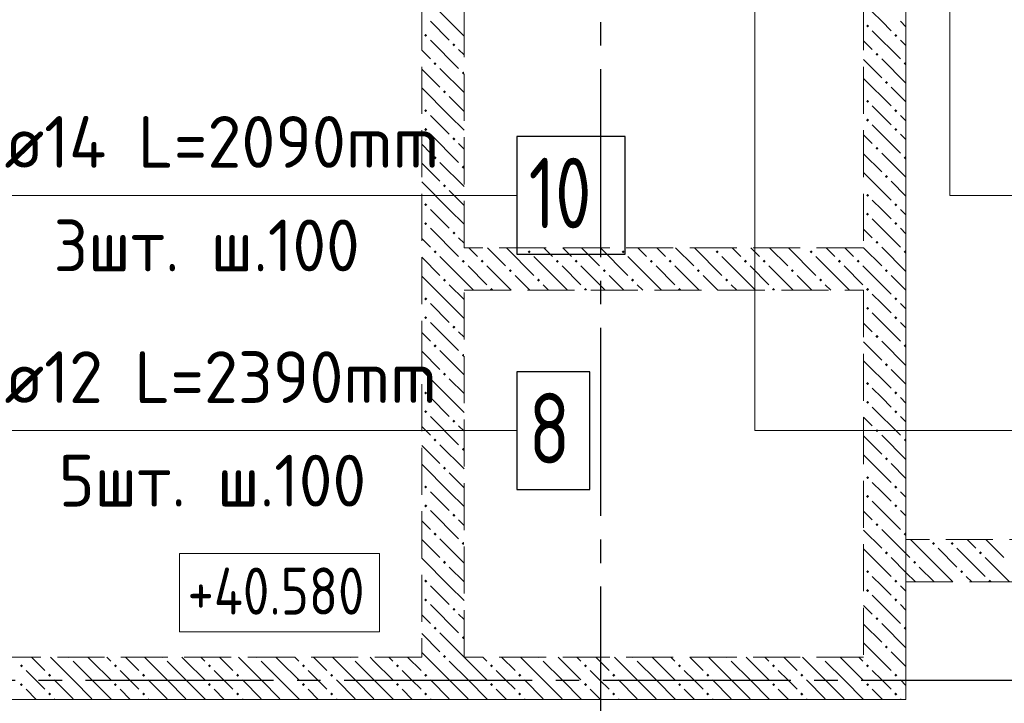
# Model space of a CAD drawing. Header units: millimetres. Extents: x 0 to 43617, y 0 to 29700.
# Tile 12 of 16: x 28680 to 32869, y 17854 to 20760. Entities that reach past the tile are written whole.
import ezdxf

# ---------------------------------------------------------------- set-up
doc = ezdxf.new("R2010")
doc.units = ezdxf.units.MM
doc.linetypes.add('______2', pattern=[270, 200, -70])
doc.linetypes.add('______5', pattern=[1100, 800, -100, 100, -100])
for name, color, linetype, lineweight in [('Высотные отметки', 7, 'Continuous', 25), ('ДОП Верх по Х', 7, 'Continuous', 25), ('ЖБ Перекрытие верхний уровень', 7, 'Continuous', 35), ('ЖБ Стена верхний уровень', 7, 'Continuous', 35), ('Оси', 40, '______5', 18), ('Позиционная метка номер позиции', 7, 'Continuous', 13)]:
    doc.layers.add(name, color=color, linetype=linetype, lineweight=lineweight)
doc.styles.add('GOST 2.304-81', font='txt')
doc.styles.add('ISOCPEUR', font='txt')

msp = doc.modelspace()

# ---------------------------------------------------------------- hatches: boundary and pattern name
at = {"layer": 'ЖБ Стена верхний уровень', "linetype": 'Continuous', "lineweight": 18, "transparency": 33554687}
for points in [[(32280.5, 20733.1), (32287, 20739.6), (32293.5, 20733.1), (32287, 20726.6)], [(30400.5, 20693.1), (30406.9, 20699.6), (30413.5, 20693.1), (30406.9, 20686.6)], [(32400.5, 20693.1), (32406.9, 20699.6), (32413.5, 20693.1), (32406.9, 20686.6)], [(30520.4, 20653.1), (30526.9, 20659.6), (30533.5, 20653.1), (30526.9, 20646.6)], [(32320.4, 20613.1), (32326.9, 20619.6), (32333.5, 20613.1), (32326.9, 20606.6)], [(30440.4, 20573.1), (30447, 20579.6), (30453.5, 20573.1), (30447, 20566.6)], [(32440.4, 20573.1), (32447, 20579.6), (32450, 20576.6), (32450, 20569.7), (32447, 20566.6)], [(30560.4, 20533.1), (30567, 20539.6), (30570, 20536.6), (30570, 20529.7), (30567, 20526.6)], [(32360.4, 20493.1), (32367, 20499.6), (32373.5, 20493.1), (32367, 20486.6)], [(30480.5, 20453.1), (30487, 20459.6), (30493.4, 20453.1), (30487, 20446.6)], [(32280.5, 20413.1), (32287, 20419.6), (32293.5, 20413.1), (32287, 20406.6)], [(30400.5, 20373.1), (30406.9, 20379.6), (30413.5, 20373.1), (30406.9, 20366.6)], [(32400.5, 20373.1), (32406.9, 20379.6), (32413.5, 20373.1), (32406.9, 20366.6)], [(32280.5, 20333.1), (32287, 20339.6), (32293.5, 20333.1), (32287, 20326.6)], [(30400.5, 20293.1), (30406.9, 20299.6), (30413.5, 20293.1), (30406.9, 20286.6)], [(32400.5, 20293.1), (32406.9, 20299.6), (32413.5, 20293.1), (32406.9, 20286.6)], [(30520.4, 20253.1), (30526.9, 20259.6), (30533.5, 20253.1), (30526.9, 20246.6)], [(32320.4, 20213.1), (32326.9, 20219.6), (32333.5, 20213.1), (32326.9, 20206.6)], [(30440.4, 20173.1), (30447, 20179.6), (30453.5, 20173.1), (30447, 20166.6)], [(32440.4, 20173.1), (32447, 20179.6), (32450, 20176.6), (32450, 20169.7), (32447, 20166.6)], [(30560.4, 20133.1), (30567, 20139.6), (30570, 20136.6), (30570, 20129.7), (30567, 20126.6)], [(32360.4, 20093.1), (32367, 20099.6), (32373.5, 20093.1), (32367, 20086.6)], [(30480.5, 20053.1), (30487, 20059.6), (30493.4, 20053.1), (30487, 20046.6)], [(32280.5, 20013.1), (32287, 20019.6), (32293.5, 20013.1), (32287, 20006.6)], [(30400.5, 19973.1), (30406.9, 19979.6), (30413.5, 19973.1), (30406.9, 19966.6)], [(32280.5, 19933.1), (32287, 19939.6), (32293.5, 19933.1), (32287, 19926.6)], [(32400.5, 19973.1), (32406.9, 19979.6), (32413.5, 19973.1), (32406.9, 19966.6)], [(30400.5, 19893.1), (30406.9, 19899.6), (30413.5, 19893.1), (30406.9, 19886.6)], [(32400.5, 19893.1), (32406.9, 19899.6), (32413.5, 19893.1), (32406.9, 19886.6)], [(30520.4, 19853.1), (30526.9, 19859.6), (30533.5, 19853.1), (30526.9, 19846.6)], [(32320.4, 19813.1), (32326.9, 19819.6), (32333.5, 19813.1), (32326.9, 19806.6)], [(30440.4, 19773.1), (30447, 19779.6), (30453.5, 19773.1), (30447, 19766.6)], [(30840.4, 19773.1), (30847, 19779.6), (30853.5, 19773.1), (30847, 19766.6)], [(31240.4, 19773.1), (31247, 19779.6), (31253.5, 19773.1), (31247, 19766.6)], [(31640.4, 19773.1), (31647, 19779.6), (31653.5, 19773.1), (31647, 19766.6)], [(32040.4, 19773.1), (32047, 19779.6), (32053.5, 19773.1), (32047, 19766.6)], [(32440.4, 19773.1), (32447, 19779.6), (32450, 19776.6), (32450, 19769.7), (32447, 19766.6)], [(30560.4, 19733.1), (30567, 19739.6), (30570, 19736.6), (30570, 19729.7), (30567, 19726.6)], [(30570, 19736.6), (30573.5, 19733.1), (30570, 19729.7)], [(30640.4, 19733.1), (30647, 19739.6), (30653.5, 19733.1), (30647, 19726.6)], [(30960.4, 19733.1), (30967, 19739.6), (30973.5, 19733.1), (30967, 19726.6)], [(31040.4, 19733.1), (31047, 19739.6), (31053.5, 19733.1), (31047, 19726.6)], [(31360.4, 19733.1), (31367, 19739.6), (31373.5, 19733.1), (31367, 19726.6)], [(31440.4, 19733.1), (31447, 19739.6), (31453.5, 19733.1), (31447, 19726.6)], [(31760.4, 19733.1), (31767, 19739.6), (31773.5, 19733.1), (31767, 19726.6)], [(31840.4, 19733.1), (31847, 19739.6), (31853.5, 19733.1), (31847, 19726.6)], [(32160.4, 19733.1), (32167, 19739.6), (32173.5, 19733.1), (32167, 19726.6)], [(32240.4, 19733.1), (32247, 19739.6), (32253.5, 19733.1), (32247, 19726.6)], [(30760.4, 19693.1), (30767, 19699.6), (30773.5, 19693.1), (30767, 19686.6)], [(31160.4, 19693.1), (31167, 19699.6), (31173.5, 19693.1), (31167, 19686.6)], [(31560.4, 19693.1), (31567, 19699.6), (31573.5, 19693.1), (31567, 19686.6)], [(31960.4, 19693.1), (31967, 19699.6), (31973.5, 19693.1), (31967, 19686.6)], [(32360.4, 19693.1), (32367, 19699.6), (32373.5, 19693.1), (32367, 19686.6)], [(30480.5, 19653.1), (30487, 19659.6), (30493.4, 19653.1), (30487, 19646.6)], [(30880.5, 19653.1), (30887, 19659.6), (30893.4, 19653.1), (30887, 19646.6)], [(31280.5, 19653.1), (31287, 19659.6), (31293.4, 19653.1), (31287, 19646.6)], [(31680.5, 19653.1), (31687, 19659.6), (31693.4, 19653.1), (31687, 19646.6)], [(32080.5, 19653.1), (32087, 19659.6), (32093.5, 19653.1), (32087, 19646.6)], [(30680.5, 19613.1), (30687, 19619.6), (30693.4, 19613.1), (30690.3, 19610), (30683.6, 19610)], [(31080.5, 19613.1), (31087, 19619.6), (31093.4, 19613.1), (31090.3, 19610), (31083.6, 19610)], [(31480.5, 19613.1), (31487, 19619.6), (31493.4, 19613.1), (31490.3, 19610), (31483.6, 19610)], [(31880.5, 19613.1), (31887, 19619.6), (31893.5, 19613.1), (31890.3, 19610), (31883.6, 19610)], [(32280.5, 19613.1), (32287, 19619.6), (32293.5, 19613.1), (32287, 19606.6)], [(30400.5, 19573.1), (30406.9, 19579.6), (30413.5, 19573.1), (30406.9, 19566.6)], [(32400.5, 19573.1), (32406.9, 19579.6), (32413.5, 19573.1), (32406.9, 19566.6)], [(32280.5, 19533.1), (32287, 19539.6), (32293.5, 19533.1), (32287, 19526.6)], [(30400.5, 19493.1), (30406.9, 19499.6), (30413.5, 19493.1), (30406.9, 19486.6)], [(32400.5, 19493.1), (32406.9, 19499.6), (32413.5, 19493.1), (32406.9, 19486.6)], [(30520.4, 19453.1), (30526.9, 19459.6), (30533.5, 19453.1), (30526.9, 19446.6)], [(32320.4, 19413.1), (32326.9, 19419.6), (32333.5, 19413.1), (32326.9, 19406.6)], [(30440.4, 19373.1), (30447, 19379.6), (30453.5, 19373.1), (30447, 19366.6)], [(32440.4, 19373.1), (32447, 19379.6), (32450, 19376.6), (32450, 19369.7), (32447, 19366.6)], [(30560.4, 19333.1), (30567, 19339.6), (30570, 19336.6), (30570, 19329.7), (30567, 19326.6)], [(32360.4, 19293.1), (32367, 19299.6), (32373.5, 19293.1), (32367, 19286.6)], [(30480.5, 19253.1), (30487, 19259.6), (30493.4, 19253.1), (30487, 19246.6)], [(32280.5, 19213.1), (32287, 19219.6), (32293.5, 19213.1), (32287, 19206.6)], [(30400.5, 19173.1), (30406.9, 19179.6), (30413.5, 19173.1), (30406.9, 19166.6)], [(32400.5, 19173.1), (32406.9, 19179.6), (32413.5, 19173.1), (32406.9, 19166.6)], [(32280.5, 19133.1), (32287, 19139.6), (32293.5, 19133.1), (32287, 19126.6)], [(30400.5, 19093.1), (30406.9, 19099.6), (30413.5, 19093.1), (30406.9, 19086.6)], [(30520.4, 19053.1), (30526.9, 19059.6), (30533.5, 19053.1), (30526.9, 19046.6)], [(32400.5, 19093.1), (32406.9, 19099.6), (32413.5, 19093.1), (32406.9, 19086.6)], [(32320.4, 19013.1), (32326.9, 19019.6), (32333.5, 19013.1), (32326.9, 19006.6)], [(30440.4, 18973.1), (30447, 18979.6), (30453.5, 18973.1), (30447, 18966.6)], [(32440.4, 18973.1), (32447, 18979.6), (32450, 18976.6), (32450, 18969.7), (32447, 18966.6)], [(30560.4, 18933.1), (30567, 18939.6), (30570, 18936.6), (30570, 18929.7), (30567, 18926.6)], [(32360.4, 18893.1), (32367, 18899.6), (32373.5, 18893.1), (32367, 18886.6)], [(30480.5, 18853.1), (30487, 18859.6), (30493.4, 18853.1), (30487, 18846.6)], [(32280.5, 18813.1), (32287, 18819.6), (32293.5, 18813.1), (32287, 18806.6)], [(30400.5, 18773.1), (30406.9, 18779.6), (30413.5, 18773.1), (30406.9, 18766.6)], [(32400.5, 18773.1), (32406.9, 18779.6), (32413.5, 18773.1), (32406.9, 18766.6)], [(32280.5, 18733.1), (32287, 18739.6), (32293.5, 18733.1), (32287, 18726.6)], [(30400.5, 18693.1), (30406.9, 18699.6), (30413.5, 18693.1), (30406.9, 18686.6)], [(32400.5, 18693.1), (32406.9, 18699.6), (32413.5, 18693.1), (32406.9, 18686.6)], [(30520.4, 18653.1), (30526.9, 18659.6), (30533.5, 18653.1), (30526.9, 18646.6)], [(32320.4, 18613.1), (32326.9, 18619.6), (32333.5, 18613.1), (32326.9, 18606.6)], [(30440.4, 18573.1), (30447, 18579.6), (30453.5, 18573.1), (30447, 18566.6)], [(32440.4, 18573.1), (32447, 18579.6), (32450, 18576.6), (32450, 18569.7), (32447, 18566.6)], [(30560.4, 18533.1), (30567, 18539.6), (30570, 18536.6), (30570, 18529.7), (30567, 18526.6)], [(32560.4, 18533.1), (32567, 18539.6), (32573.5, 18533.1), (32567, 18526.6)], [(32640.4, 18533.1), (32647, 18539.6), (32653.5, 18533.1), (32647, 18526.6)], [(32360.4, 18493.1), (32367, 18499.6), (32373.5, 18493.1), (32367, 18486.6)], [(32760.4, 18493.1), (32767, 18499.6), (32773.5, 18493.1), (32767, 18486.6)], [(30480.5, 18453.1), (30487, 18459.6), (30493.4, 18453.1), (30487, 18446.6)], [(32480.5, 18453.1), (32487, 18459.6), (32493.5, 18453.1), (32487, 18446.6)], [(32280.5, 18413.1), (32287, 18419.6), (32293.5, 18413.1), (32287, 18406.6)], [(32680.5, 18413.1), (32687, 18419.6), (32693.5, 18413.1), (32687, 18406.6)], [(30400.5, 18373.1), (30406.9, 18379.6), (30413.5, 18373.1), (30406.9, 18366.6)], [(32400.5, 18373.1), (32406.9, 18379.6), (32413.5, 18373.1), (32406.9, 18366.6)], [(32800.5, 18373.1), (32806.9, 18379.6), (32813.5, 18373.1), (32810.3, 18370), (32803.6, 18370)], [(32280.5, 18333.1), (32287, 18339.6), (32293.5, 18333.1), (32287, 18326.6)], [(30400.5, 18293.1), (30406.9, 18299.6), (30413.5, 18293.1), (30406.9, 18286.6)], [(32400.5, 18293.1), (32406.9, 18299.6), (32413.5, 18293.1), (32406.9, 18286.6)], [(30520.4, 18253.1), (30526.9, 18259.6), (30533.5, 18253.1), (30526.9, 18246.6)], [(30440.4, 18173.1), (30447, 18179.6), (30453.5, 18173.1), (30447, 18166.6)], [(32320.4, 18213.1), (32326.9, 18219.6), (32333.5, 18213.1), (32326.9, 18206.6)], [(32440.4, 18173.1), (32447, 18179.6), (32450, 18176.6), (32450, 18169.7), (32447, 18166.6)], [(30560.4, 18133.1), (30567, 18139.6), (30570, 18136.6), (30570, 18129.7), (30567, 18126.6)], [(32360.4, 18093.1), (32367, 18099.6), (32373.5, 18093.1), (32367, 18086.6)], [(30480.5, 18053.1), (30487, 18059.6), (30493.4, 18053.1), (30490.3, 18050), (30483.6, 18050)], [(28680.5, 18013.1), (28687, 18019.6), (28693.4, 18013.1), (28687, 18006.6)], [(28890.3, 18050), (28887, 18046.6), (28883.6, 18050)], [(29080.5, 18013.1), (29087, 18019.6), (29093.4, 18013.1), (29087, 18006.6)], [(29290.3, 18050), (29287, 18046.6), (29283.6, 18050)], [(29480.5, 18013.1), (29487, 18019.6), (29493.4, 18013.1), (29487, 18006.6)], [(29690.3, 18050), (29687, 18046.6), (29683.6, 18050)], [(29880.5, 18013.1), (29887, 18019.6), (29893.4, 18013.1), (29887, 18006.6)], [(30090.3, 18050), (30087, 18046.6), (30083.6, 18050)], [(30280.5, 18013.1), (30287, 18019.6), (30293.4, 18013.1), (30287, 18006.6)], [(30490.3, 18050), (30487, 18046.6), (30483.6, 18050)], [(30680.5, 18013.1), (30687, 18019.6), (30693.4, 18013.1), (30687, 18006.6)], [(30890.3, 18050), (30887, 18046.6), (30883.6, 18050)], [(31080.5, 18013.1), (31087, 18019.6), (31093.4, 18013.1), (31087, 18006.6)], [(31290.3, 18050), (31287, 18046.6), (31283.6, 18050)], [(31480.5, 18013.1), (31487, 18019.6), (31493.4, 18013.1), (31487, 18006.6)], [(31690.3, 18050), (31687, 18046.6), (31683.6, 18050)], [(31880.5, 18013.1), (31887, 18019.6), (31893.5, 18013.1), (31887, 18006.6)], [(32090.3, 18050), (32087, 18046.6), (32083.6, 18050)], [(32280.5, 18013.1), (32287, 18019.6), (32293.5, 18013.1), (32287, 18006.6)], [(28800.5, 17973.1), (28806.9, 17979.6), (28813.5, 17973.1), (28806.9, 17966.6)], [(29200.5, 17973.1), (29206.9, 17979.6), (29213.5, 17973.1), (29206.9, 17966.6)], [(29600.5, 17973.1), (29606.9, 17979.6), (29613.5, 17973.1), (29606.9, 17966.6)], [(30000.5, 17973.1), (30006.9, 17979.6), (30013.5, 17973.1), (30006.9, 17966.6)], [(30400.5, 17973.1), (30406.9, 17979.6), (30413.5, 17973.1), (30406.9, 17966.6)], [(30800.5, 17973.1), (30806.9, 17979.6), (30813.5, 17973.1), (30806.9, 17966.6)], [(31200.5, 17973.1), (31206.9, 17979.6), (31213.5, 17973.1), (31206.9, 17966.6)], [(31600.5, 17973.1), (31606.9, 17979.6), (31613.5, 17973.1), (31606.9, 17966.6)], [(32000.5, 17973.1), (32006.9, 17979.6), (32013.5, 17973.1), (32006.9, 17966.6)], [(32400.5, 17973.1), (32406.9, 17979.6), (32413.5, 17973.1), (32406.9, 17966.6)], [(28680.5, 17933.1), (28687, 17939.6), (28693.4, 17933.1), (28687, 17926.6)], [(29080.5, 17933.1), (29087, 17939.6), (29093.4, 17933.1), (29087, 17926.6)], [(29480.5, 17933.1), (29487, 17939.6), (29493.4, 17933.1), (29487, 17926.6)], [(29880.5, 17933.1), (29887, 17939.6), (29893.4, 17933.1), (29887, 17926.6)], [(30280.5, 17933.1), (30287, 17939.6), (30293.4, 17933.1), (30287, 17926.6)], [(30680.5, 17933.1), (30687, 17939.6), (30693.4, 17933.1), (30687, 17926.6)], [(31080.5, 17933.1), (31087, 17939.6), (31093.4, 17933.1), (31087, 17926.6)], [(31480.5, 17933.1), (31487, 17939.6), (31493.4, 17933.1), (31487, 17926.6)], [(31880.5, 17933.1), (31887, 17939.6), (31893.5, 17933.1), (31887, 17926.6)], [(32280.5, 17933.1), (32287, 17939.6), (32293.5, 17933.1), (32287, 17926.6)], [(28800.5, 17893.1), (28806.9, 17899.6), (28813.5, 17893.1), (28806.9, 17886.6)], [(29200.5, 17893.1), (29206.9, 17899.6), (29213.5, 17893.1), (29206.9, 17886.6)], [(29600.5, 17893.1), (29606.9, 17899.6), (29613.5, 17893.1), (29606.9, 17886.6)], [(30000.5, 17893.1), (30006.9, 17899.6), (30013.5, 17893.1), (30006.9, 17886.6)], [(30400.5, 17893.1), (30406.9, 17899.6), (30413.5, 17893.1), (30406.9, 17886.6)], [(30800.5, 17893.1), (30806.9, 17899.6), (30813.5, 17893.1), (30806.9, 17886.6)], [(31200.5, 17893.1), (31206.9, 17899.6), (31213.5, 17893.1), (31206.9, 17886.6)], [(31600.5, 17893.1), (31606.9, 17899.6), (31613.5, 17893.1), (31606.9, 17886.6)], [(32000.5, 17893.1), (32006.9, 17899.6), (32013.5, 17893.1), (32006.9, 17886.6)], [(32400.5, 17893.1), (32406.9, 17899.6), (32413.5, 17893.1), (32406.9, 17886.6)]]:
    msp.add_hatch(color=7, dxfattribs=at).paths.add_polyline_path(points, flags=16)

# ---------------------------------------------------------------- linework, layer by layer
at = {"layer": 'Высотные отметки', "color": 7, "linetype": 'Continuous', "lineweight": 18, "transparency": 33554687}
msp.add_lwpolyline([(29359.8, 18157.4), (30210.9, 18157.4), (30210.9, 18490.7), (29359.8, 18490.7), (29359.8, 18157.4)], dxfattribs=at)
at = {"layer": 'ДОП Верх по Х', "color": 7, "linetype": 'Continuous', "lineweight": 13, "transparency": 33554687}
for p, q in [((28595, 20013), (30615, 20013)), ((28595, 19013), (30659, 19013))]:
    msp.add_line(p, q, dxfattribs=at)
at = {"layer": 'ДОП Верх по Х', "color": 7, "linetype": 'Continuous', "lineweight": 25, "transparency": 33554687}
for points in [[(30795, 19763), (31255, 19763), (31255, 20263), (30795, 20263), (30795, 19763)], [(30795, 18763), (31105, 18763), (31105, 19263), (30795, 19263), (30795, 18763)]]:
    msp.add_lwpolyline(points, dxfattribs=at)
at = {"layer": 'ЖБ Перекрытие верхний уровень', "color": 7, "linetype": 'Continuous', "lineweight": 18, "transparency": 33554687}
for p, q in [((32450, 17870), (32450, 22595)), ((28220, 17870), (32450, 17870))]:
    msp.add_line(p, q, dxfattribs=at)
at = {"layer": 'ЖБ Стена верхний уровень', "color": 251, "linetype": '______2', "lineweight": 13, "true_color": 0x656565, "transparency": 33554687}
for p, q in [((32450, 18550), (32450, 23700)), ((30390, 22450), (30390, 18050)), ((30570, 19790), (30570, 22450)), ((32270, 22450), (32270, 19790)), ((32270, 19790), (30570, 19790)), ((30570, 18050), (30570, 19610)), ((30570, 19610), (32270, 19610)), ((32270, 19610), (32270, 18050)), ((34980, 18550), (32450, 18550)), ((32450, 17870), (32450, 18370)), ((32450, 18370), (34980, 18370)), ((30390, 18050), (27320, 18050)), ((32270, 18050), (30570, 18050)), ((27320, 17870), (30390, 17870)), ((30390, 17870), (30570, 17870)), ((30570, 17870), (32270, 17870)), ((32270, 17870), (32450, 17870))]:
    msp.add_line(p, q, dxfattribs=at)
at = {"layer": 'ЖБ Стена верхний уровень', "color": 9, "linetype": 'Continuous', "lineweight": 18, "true_color": 0xc7c7c7, "transparency": 33554687}
for p, q in [((30506.9, 20753.1), (30390, 20870.1)), ((32347, 20753.1), (32306.9, 20793.1)), ((30426.9, 20753.1), (30506.9, 20673.1)), ((30506.9, 20753.1), (30570, 20690.1)), ((32387, 20713.1), (32347, 20753.1)), ((32426.9, 20753.1), (32450, 20730.1)), ((32306.9, 20713.1), (32426.9, 20593.1)), ((30426.9, 20673.1), (30547, 20553.1)), ((32270, 20670.1), (32306.9, 20633.1)), ((32426.9, 20673.1), (32450, 20650.1)), ((30390, 20630.1), (30426.9, 20593.1)), ((30570, 20610.1), (30547, 20633.1)), ((32270, 20590.1), (32347, 20513.1)), ((32347, 20593.1), (32450, 20490.1)), ((30390, 20550.1), (30467, 20473.1)), ((30570, 20450.1), (30467, 20553.1)), ((32270, 20510.1), (32387, 20393.1)), ((30506.9, 20353.1), (30390, 20470.1)), ((32450, 20410.1), (32387, 20473.1)), ((30506.9, 20433.1), (30570, 20370.1)), ((32347, 20353.1), (32306.9, 20393.1)), ((30426.9, 20353.1), (30506.9, 20273.1)), ((30506.9, 20353.1), (30570, 20290.1)), ((32387, 20313.1), (32347, 20353.1)), ((32426.9, 20353.1), (32450, 20330.1)), ((32306.9, 20313.1), (32426.9, 20193.1)), ((30426.9, 20273.1), (30547, 20153.1)), ((30570, 20210.1), (30547, 20233.1)), ((32270, 20270.1), (32306.9, 20233.1)), ((32426.9, 20273.1), (32450, 20250.1)), ((30390, 20230.1), (30426.9, 20193.1)), ((32270, 20190.1), (32347, 20113.1)), ((32347, 20193.1), (32450, 20090.1)), ((30390, 20150.1), (30467, 20073.1)), ((30570, 20050.1), (30467, 20153.1)), ((32270, 20110.1), (32387, 19993.1)), ((30506.9, 19953.1), (30390, 20070.1)), ((32450, 20010.1), (32387, 20073.1)), ((30506.9, 20033.1), (30570, 19970.1)), ((32347, 19953.1), (32306.9, 19993.1)), ((30426.9, 19953.1), (30506.9, 19873.1)), ((30506.9, 19953.1), (30570, 19890.1)), ((32387, 19913.1), (32347, 19953.1)), ((32426.9, 19953.1), (32450, 19930.1)), ((32306.9, 19913.1), (32426.9, 19793.1)), ((30426.9, 19873.1), (30547, 19753.1)), ((32270, 19870.1), (32306.9, 19833.1)), ((32426.9, 19873.1), (32450, 19850.1)), ((30390, 19830.1), (30426.9, 19793.1)), ((30570, 19810.1), (30547, 19833.1)), ((30626.9, 19753.1), (30590.1, 19790)), ((30670.1, 19790), (30747, 19713.1)), ((30750.1, 19790), (30867, 19673.1)), ((30910.1, 19790), (30947, 19753.1)), ((31026.9, 19753.1), (30990.1, 19790)), ((31070.1, 19790), (31147, 19713.1)), ((31150.1, 19790), (31267, 19673.1)), ((31310.1, 19790), (31347, 19753.1)), ((31426.9, 19753.1), (31390.1, 19790)), ((31470.1, 19790), (31547, 19713.1)), ((31550.1, 19790), (31667, 19673.1)), ((31710.1, 19790), (31747, 19753.1)), ((31826.9, 19753.1), (31790.1, 19790)), ((31870.1, 19790), (31947, 19713.1)), ((31950.1, 19790), (32067, 19673.1)), ((32110.1, 19790), (32147, 19753.1)), ((32226.9, 19753.1), (32190.1, 19790)), ((32270, 19790.1), (32347, 19713.1)), ((32347, 19793.1), (32450, 19690.1)), ((30390, 19750.1), (30467, 19673.1)), ((30570, 19650.1), (30467, 19753.1)), ((30987, 19633.1), (30867, 19753.1)), ((31387, 19633.1), (31267, 19753.1)), ((31787, 19633.1), (31667, 19753.1)), ((32187, 19633.1), (32067, 19753.1)), ((30587, 19713.1), (30667, 19633.1)), ((30667, 19713.1), (30770.1, 19610)), ((30987, 19713.1), (31067, 19633.1)), ((31067, 19713.1), (31170.1, 19610)), ((31387, 19713.1), (31467, 19633.1)), ((31467, 19713.1), (31570.1, 19610)), ((31787, 19713.1), (31867, 19633.1)), ((31867, 19713.1), (31970.1, 19610)), ((32187, 19713.1), (32267, 19633.1)), ((32267, 19713.1), (32270, 19710.1)), ((32270, 19710.1), (32387, 19593.1)), ((30506.9, 19553.1), (30390, 19670.1)), ((30587, 19633.1), (30570, 19650.1)), ((30850.1, 19610), (30787, 19673.1)), ((31250.1, 19610), (31187, 19673.1)), ((31650.1, 19610), (31587, 19673.1)), ((32050.1, 19610), (31987, 19673.1)), ((32450, 19610.1), (32387, 19673.1)), ((30506.9, 19633.1), (30570, 19570.1)), ((30587, 19633.1), (30610.1, 19610)), ((30906.9, 19633.1), (30930.1, 19610)), ((30987, 19633.1), (31010.1, 19610)), ((31306.9, 19633.1), (31330.1, 19610)), ((31387, 19633.1), (31410.1, 19610)), ((31706.9, 19633.1), (31730.1, 19610)), ((31787, 19633.1), (31810.1, 19610)), ((32106.9, 19633.1), (32130.1, 19610)), ((32187, 19633.1), (32210.1, 19610)), ((32347, 19553.1), (32306.9, 19593.1)), ((30426.9, 19553.1), (30506.9, 19473.1)), ((30506.9, 19553.1), (30570, 19490.1)), ((32387, 19513.1), (32347, 19553.1)), ((32426.9, 19553.1), (32450, 19530.1)), ((32306.9, 19513.1), (32426.9, 19393.1)), ((30426.9, 19473.1), (30547, 19353.1)), ((32270, 19470.1), (32306.9, 19433.1)), ((32426.9, 19473.1), (32450, 19450.1)), ((30390, 19430.1), (30426.9, 19393.1)), ((30570, 19410.1), (30547, 19433.1)), ((30570, 19250.1), (30467, 19353.1)), ((32270, 19390.1), (32347, 19313.1)), ((32347, 19393.1), (32450, 19290.1)), ((30390, 19350.1), (30467, 19273.1)), ((30506.9, 19153.1), (30390, 19270.1)), ((32270, 19310.1), (32387, 19193.1)), ((32450, 19210.1), (32387, 19273.1)), ((30506.9, 19233.1), (30570, 19170.1)), ((32347, 19153.1), (32306.9, 19193.1)), ((30426.9, 19153.1), (30506.9, 19073.1)), ((30506.9, 19153.1), (30570, 19090.1)), ((32387, 19113.1), (32347, 19153.1)), ((32426.9, 19153.1), (32450, 19130.1)), ((32306.9, 19113.1), (32426.9, 18993.1)), ((30426.9, 19073.1), (30547, 18953.1)), ((32270, 19070.1), (32306.9, 19033.1)), ((32426.9, 19073.1), (32450, 19050.1)), ((30390, 19030.1), (30426.9, 18993.1)), ((30570, 19010.1), (30547, 19033.1)), ((32270, 18990.1), (32347, 18913.1)), ((32347, 18993.1), (32450, 18890.1)), ((30390, 18950.1), (30467, 18873.1)), ((30570, 18850.1), (30467, 18953.1)), ((32270, 18910.1), (32387, 18793.1)), ((30506.9, 18753.1), (30390, 18870.1)), ((32450, 18810.1), (32387, 18873.1)), ((30506.9, 18833.1), (30570, 18770.1)), ((32347, 18753.1), (32306.9, 18793.1)), ((30426.9, 18753.1), (30506.9, 18673.1)), ((30506.9, 18753.1), (30570, 18690.1)), ((32387, 18713.1), (32347, 18753.1)), ((32426.9, 18753.1), (32450, 18730.1)), ((32306.9, 18713.1), (32426.9, 18593.1)), ((30426.9, 18673.1), (30547, 18553.1)), ((32270, 18670.1), (32306.9, 18633.1)), ((32426.9, 18673.1), (32450, 18650.1)), ((30390, 18630.1), (30426.9, 18593.1)), ((30570, 18610.1), (30547, 18633.1)), ((32270, 18590.1), (32347, 18513.1)), ((32347, 18593.1), (32450, 18490.1)), ((30390, 18550.1), (30467, 18473.1)), ((30570, 18450.1), (30467, 18553.1)), ((32587, 18433.1), (32470.1, 18550)), ((32710.1, 18550), (32747, 18513.1)), ((32790.1, 18550), (32867, 18473.1)), ((32270, 18510.1), (32387, 18393.1)), ((32450, 18410.1), (32387, 18473.1)), ((32450, 18490.1), (32467, 18473.1)), ((32587, 18513.1), (32667, 18433.1)), ((32667, 18513.1), (32787, 18393.1)), ((32890.1, 18370), (32787, 18473.1)), ((30506.9, 18353.1), (30390, 18470.1)), ((30506.9, 18433.1), (30570, 18370.1)), ((32506.9, 18433.1), (32570.1, 18370)), ((32587, 18433.1), (32650.1, 18370)), ((32347, 18353.1), (32306.9, 18393.1)), ((32490.1, 18370), (32450, 18410.1)), ((32730.1, 18370), (32706.9, 18393.1)), ((30426.9, 18353.1), (30506.9, 18273.1)), ((30506.9, 18353.1), (30570, 18290.1)), ((32387, 18313.1), (32347, 18353.1)), ((32426.9, 18353.1), (32450, 18330.1)), ((32306.9, 18313.1), (32426.9, 18193.1)), ((30426.9, 18273.1), (30547, 18153.1)), ((32270, 18270.1), (32306.9, 18233.1)), ((32426.9, 18273.1), (32450, 18250.1)), ((30390, 18230.1), (30426.9, 18193.1)), ((30570, 18210.1), (30547, 18233.1)), ((32270, 18190.1), (32347, 18113.1)), ((32347, 18193.1), (32450, 18090.1)), ((30390, 18150.1), (30467, 18073.1)), ((30570, 18050.1), (30467, 18153.1)), ((32270, 18110.1), (32387, 17993.1)), ((30410.1, 18050), (30390, 18070.1)), ((32450, 18010.1), (32387, 18073.1)), ((28730.1, 18050), (28787, 17993.1)), ((28906.9, 17953.1), (28810.1, 18050)), ((28906.9, 18033.1), (28987, 17953.1)), ((28987, 18033.1), (28970.1, 18050)), ((28987, 18033.1), (29067, 17953.1)), ((29050.1, 18050), (29067, 18033.1)), ((29130.1, 18050), (29187, 17993.1)), ((29306.9, 17953.1), (29210.1, 18050)), ((29306.9, 18033.1), (29387, 17953.1)), ((29387, 18033.1), (29370.1, 18050)), ((29387, 18033.1), (29467, 17953.1)), ((29450.1, 18050), (29467, 18033.1)), ((29530.1, 18050), (29587, 17993.1)), ((29706.9, 17953.1), (29610.1, 18050)), ((29706.9, 18033.1), (29787, 17953.1)), ((29787, 18033.1), (29770.1, 18050)), ((29787, 18033.1), (29867, 17953.1)), ((29850.1, 18050), (29867, 18033.1)), ((29930.1, 18050), (29987, 17993.1)), ((30106.9, 17953.1), (30010.1, 18050)), ((30106.9, 18033.1), (30187, 17953.1)), ((30187, 18033.1), (30170.1, 18050)), ((30187, 18033.1), (30267, 17953.1)), ((30250.1, 18050), (30267, 18033.1)), ((30330.1, 18050), (30387, 17993.1)), ((30506.9, 17953.1), (30410.1, 18050)), ((30506.9, 18033.1), (30587, 17953.1)), ((30587, 18033.1), (30570.1, 18050)), ((30587, 18033.1), (30667, 17953.1)), ((30650.1, 18050), (30667, 18033.1)), ((30730.1, 18050), (30787, 17993.1)), ((30906.9, 17953.1), (30810.1, 18050)), ((30906.9, 18033.1), (30987, 17953.1)), ((30987, 18033.1), (30970.1, 18050)), ((30987, 18033.1), (31067, 17953.1)), ((31050.1, 18050), (31067, 18033.1)), ((31130.1, 18050), (31187, 17993.1)), ((31306.9, 17953.1), (31210.1, 18050)), ((31306.9, 18033.1), (31387, 17953.1)), ((31387, 18033.1), (31370.1, 18050)), ((31387, 18033.1), (31467, 17953.1)), ((31450.1, 18050), (31467, 18033.1)), ((31530.1, 18050), (31587, 17993.1)), ((31706.9, 17953.1), (31610.1, 18050)), ((31706.9, 18033.1), (31787, 17953.1)), ((31787, 18033.1), (31770.1, 18050)), ((31787, 18033.1), (31867, 17953.1)), ((31850.1, 18050), (31867, 18033.1)), ((31930.1, 18050), (31987, 17993.1)), ((32106.9, 17953.1), (32010.1, 18050)), ((32106.9, 18033.1), (32187, 17953.1)), ((32187, 18033.1), (32170.1, 18050)), ((32187, 18033.1), (32267, 17953.1)), ((32250.1, 18050), (32267, 18033.1)), ((28747, 17953.1), (28706.9, 17993.1)), ((29147, 17953.1), (29106.9, 17993.1)), ((29547, 17953.1), (29506.9, 17993.1)), ((29947, 17953.1), (29906.9, 17993.1)), ((30347, 17953.1), (30306.9, 17993.1)), ((30747, 17953.1), (30706.9, 17993.1)), ((31147, 17953.1), (31106.9, 17993.1)), ((31547, 17953.1), (31506.9, 17993.1)), ((31947, 17953.1), (31906.9, 17993.1)), ((32347, 17953.1), (32306.9, 17993.1)), ((28787, 17913.1), (28747, 17953.1)), ((28826.9, 17953.1), (28906.9, 17873.1)), ((28906.9, 17953.1), (28987, 17873.1)), ((28987, 17953.1), (29070.1, 17870)), ((29187, 17913.1), (29147, 17953.1)), ((29226.9, 17953.1), (29306.9, 17873.1)), ((29306.9, 17953.1), (29387, 17873.1)), ((29387, 17953.1), (29470.1, 17870)), ((29587, 17913.1), (29547, 17953.1)), ((29626.9, 17953.1), (29706.9, 17873.1)), ((29706.9, 17953.1), (29787, 17873.1)), ((29787, 17953.1), (29870.1, 17870)), ((29987, 17913.1), (29947, 17953.1)), ((30026.9, 17953.1), (30106.9, 17873.1)), ((30106.9, 17953.1), (30187, 17873.1)), ((30187, 17953.1), (30270.1, 17870)), ((30387, 17913.1), (30347, 17953.1)), ((30426.9, 17953.1), (30506.9, 17873.1)), ((30506.9, 17953.1), (30587, 17873.1)), ((30587, 17953.1), (30670.1, 17870)), ((30787, 17913.1), (30747, 17953.1)), ((30826.9, 17953.1), (30906.9, 17873.1)), ((30906.9, 17953.1), (30987, 17873.1)), ((30987, 17953.1), (31070.1, 17870)), ((31187, 17913.1), (31147, 17953.1)), ((31226.9, 17953.1), (31306.9, 17873.1)), ((31306.9, 17953.1), (31387, 17873.1)), ((31387, 17953.1), (31470.1, 17870)), ((31587, 17913.1), (31547, 17953.1)), ((31626.9, 17953.1), (31706.9, 17873.1)), ((31706.9, 17953.1), (31787, 17873.1)), ((31787, 17953.1), (31870.1, 17870)), ((31987, 17913.1), (31947, 17953.1)), ((32026.9, 17953.1), (32106.9, 17873.1)), ((32106.9, 17953.1), (32187, 17873.1)), ((32187, 17953.1), (32270, 17870.1)), ((32387, 17913.1), (32347, 17953.1)), ((32426.9, 17953.1), (32450, 17930.1)), ((28706.9, 17913.1), (28750.1, 17870)), ((29106.9, 17913.1), (29150.1, 17870)), ((29506.9, 17913.1), (29550.1, 17870)), ((29906.9, 17913.1), (29950.1, 17870)), ((30306.9, 17913.1), (30350.1, 17870)), ((30706.9, 17913.1), (30750.1, 17870)), ((31106.9, 17913.1), (31150.1, 17870)), ((31506.9, 17913.1), (31550.1, 17870)), ((31906.9, 17913.1), (31950.1, 17870)), ((32306.9, 17913.1), (32350.1, 17870)), ((28826.9, 17873.1), (28830.1, 17870)), ((29226.9, 17873.1), (29230.1, 17870)), ((29626.9, 17873.1), (29630.1, 17870)), ((30026.9, 17873.1), (30030.1, 17870)), ((30426.9, 17873.1), (30430.1, 17870)), ((30826.9, 17873.1), (30830.1, 17870)), ((31226.9, 17873.1), (31230.1, 17870)), ((31626.9, 17873.1), (31630.1, 17870)), ((32026.9, 17873.1), (32030.1, 17870)), ((32270, 17870.1), (32270.1, 17870)), ((32426.9, 17873.1), (32430.1, 17870))]:
    msp.add_line(p, q, dxfattribs=at)
at = {"layer": 'Оси', "color": 8, "linetype": '______5', "lineweight": -3, "transparency": 33554687}
for p, q in [((31150, 24950), (31150, 15450)), ((35260, 17950), (3600, 17950))]:
    msp.add_line(p, q, dxfattribs=at)
at = {"layer": 'Позиционная метка номер позиции', "color": 7, "linetype": 'Continuous', "lineweight": 13, "transparency": 33554687}
for points in [[(31761, 23550), (32636.4, 22674.7), (32636.4, 20013), (35525, 20013)], [(27821, 23490), (28301.8, 23009.2), (28301.8, 20013), (30795, 20013)], [(27395, 22719), (28144.5, 21969.5), (28144.5, 19013), (30795, 19013)], [(31350, 22450), (31806.7, 21993.3), (31806.7, 19013), (35525, 19013)]]:
    msp.add_lwpolyline(points, dxfattribs=at)

# ---------------------------------------------------------------- texts
at = {"layer": 'Высотные отметки', "color": 7, "linetype": 'Continuous', "lineweight": 18, "transparency": 33554687, "insert": (29393.8, 18230.7), "char_height": 200, "width": 884.908, "attachment_point": 7, "style": 'GOST 2.304-81'}
msp.add_mtext('\\W1.02;+40.580', dxfattribs=at)
at = {"layer": 'ДОП Верх по Х', "color": 7, "linetype": 'Continuous', "lineweight": 13, "transparency": 33554687, "attachment_point": 7, "style": 'ISOCPEUR'}
for s, insert, char_height, width in [('\\W0.96;ø14 L=2090mm ', (28615, 20130.3), 220, 2172.611), ('\\W0.75;10', (30845, 19873), 300, 472.281), ('\\W0.95;3шт. ш.100 ', (28824, 19690.3), 220, 1665.527), ('\\W0.96;ø12 L=2390mm ', (28615, 19130.3), 220, 2150.516), ('\\W0.78;8', (30845, 18873), 300, 326.407), ('\\W0.95;5шт. ш.100 ', (28846, 18690.3), 220, 1665.534)]:
    msp.add_mtext(s, dxfattribs=dict(at, insert=insert, char_height=char_height, width=width))

doc.saveas('drawing.dxf')
